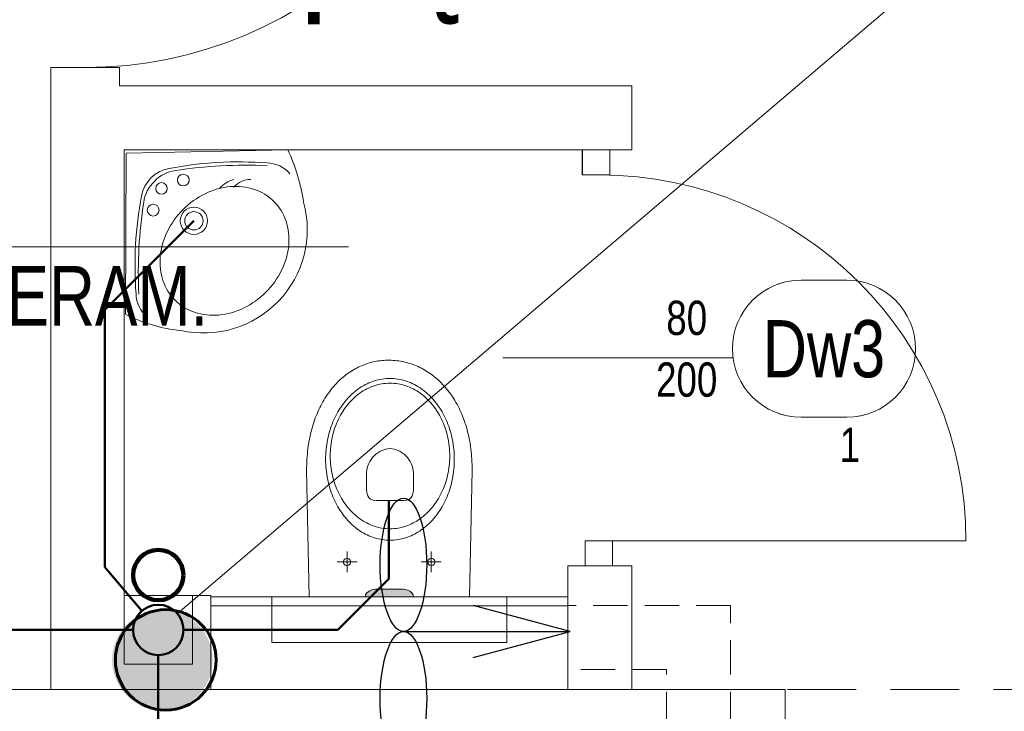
# Model space of a CAD drawing. Header units: millimetres. Extents: x -96593 to 66336, y -23969 to 7139.
# Tile 29 of 256: x -89176 to -88961, y -11416 to -11265. Entities that reach past the tile are written whole.
import ezdxf
from ezdxf.enums import TextEntityAlignment as Align

# ---------------------------------------------------------------- set-up
doc = ezdxf.new("R2010")
doc.units = ezdxf.units.MM
doc.linetypes.add('DASHED', pattern=[0.75, 0.5, -0.25])
for name, color, linetype, lineweight in [('BA_drz', 7, 'Continuous', 18), ('BA_KS_ist.', 34, 'Continuous', 50), ('BA_met', 7, 'Continuous', 18), ('BA_sym', 7, 'Continuous', 18), ('BA_txc', 1, 'Continuous', 18), ('BA_txs', 2, 'Continuous', 18), ('MM_KS_OPISY', 7, 'Continuous', 9), ('mm_went_opis', 7, 'Continuous', 15), ('PG_PODCIĄGI', 1, 'DASHED', 18), ('PG_WIDOKOWE_CIENKIE', 1, 'Continuous', 18), ('PG_WYPOSAŻENIE', 1, 'Continuous', 18), ('PG_ŚCIANY_DZIAŁOWE', 3, 'Continuous', 18)]:
    doc.layers.add(name, color=color, linetype=linetype, lineweight=lineweight)
doc.layers.add('BA_pom', color=6, linetype='Continuous', lineweight=18, plot=False)
doc.styles.add('BIKTS', font='bikromsw.shx', dxfattribs={"width": 0.85})
doc.styles.add('ROMANS', font='bikromsw.shx', dxfattribs={"width": 0.8})
doc.styles.get("Standard").update_dxf_attribs({"font": 'arial.ttf'})

# ---------------------------------------------------------------- blocks, each defined once
blk = doc.blocks.new('dr1h901')
at = {"color": 0}
blk.add_line((-0.5, 0), (-0.5, 1), dxfattribs=at)
blk.add_line((0, 0.3622), (0, -0.2655))
blk.add_arc((-0.5, 0), 1, 0, 90, dxfattribs=at)
blk = doc.blocks.new('A$Cd28b784c')
at = {"lineweight": 18, "transparency": 33554559}
h = blk.add_hatch(color=256, dxfattribs=at)
h.dxf.hatch_style = 1
h.paths.add_polyline_path([(18.54, 22.22), (18.43, 23), (18.14, 23.62), (17.75, 24.08), (17.31, 24.36), (16.9, 24.47), (16.9, 13.87), (17.31, 13.97), (17.75, 14.26), (18.14, 14.72), (18.43, 15.34), (18.54, 16.11)])
at = {"lineweight": 18}
for p, q in [((16.9, 44.83), (6.9, 44.83)), ((6.9, -6.49), (6.9, 44.83)), ((16.9, -6.49), (16.9, 44.83)), ((16.9, -6.49), (6.9, -6.49))]:
    blk.add_line(p, q, dxfattribs=at)
at = {"lineweight": 13}
for p, q in [((44.61, 37.25), (16.9, 36.7)), ((45.21, 37.25), (44.61, 37.25)), ((45.82, 37.23), (45.21, 37.25)), ((46.41, 37.21), (45.82, 37.23)), ((47, 37.18), (46.41, 37.21)), ((47.58, 37.15), (47, 37.18)), ((48.16, 37.1), (47.58, 37.15)), ((48.73, 37.04), (48.16, 37.1)), ((49.3, 36.97), (48.73, 37.04)), ((49.85, 36.9), (49.3, 36.97)), ((50.4, 36.82), (49.85, 36.9)), ((50.95, 36.72), (50.4, 36.82)), ((51.49, 36.62), (50.95, 36.72)), ((52.02, 36.51), (51.49, 36.62)), ((52.54, 36.4), (52.02, 36.51)), ((53.06, 36.27), (52.54, 36.4)), ((53.57, 36.14), (53.06, 36.27)), ((54.07, 36), (53.57, 36.14)), ((54.57, 35.85), (54.07, 36)), ((55.05, 35.69), (54.57, 35.85)), ((55.53, 35.53), (55.05, 35.69)), ((56.01, 35.36), (55.53, 35.53)), ((56.47, 35.18), (56.01, 35.36)), ((56.93, 34.99), (56.47, 35.18)), ((57.38, 34.8), (56.93, 34.99)), ((57.83, 34.6), (57.38, 34.8)), ((58.26, 34.39), (57.83, 34.6)), ((40.69, 32.19), (41.18, 32.33)), ((41.18, 32.33), (41.68, 32.46)), ((41.68, 32.46), (42.18, 32.58)), ((42.18, 32.58), (42.69, 32.69)), ((42.69, 32.69), (43.21, 32.78)), ((43.21, 32.78), (43.73, 32.87)), ((43.73, 32.87), (44.26, 32.94)), ((44.26, 32.94), (44.79, 33)), ((44.79, 33), (45.32, 33.04)), ((45.32, 33.04), (45.87, 33.08)), ((45.87, 33.08), (46.41, 33.1)), ((46.41, 33.1), (46.96, 33.1)), ((46.96, 33.1), (47.51, 33.1)), ((47.51, 33.1), (48.06, 33.08)), ((48.06, 33.08), (48.6, 33.04)), ((48.6, 33.04), (49.13, 33)), ((49.13, 33), (49.67, 32.94)), ((49.67, 32.94), (50.19, 32.87)), ((50.19, 32.87), (50.71, 32.78)), ((50.71, 32.78), (51.23, 32.69)), ((51.23, 32.69), (51.74, 32.58)), ((51.74, 32.58), (52.24, 32.46)), ((52.24, 32.46), (52.74, 32.33)), ((52.74, 32.33), (53.23, 32.19)), ((58.69, 34.17), (58.26, 34.39)), ((59.11, 33.95), (58.69, 34.17)), ((59.52, 33.72), (59.11, 33.95)), ((59.92, 33.49), (59.52, 33.72)), ((60.32, 33.25), (59.92, 33.49)), ((60.71, 33), (60.32, 33.25)), ((61.09, 32.75), (60.71, 33)), ((61.46, 32.49), (61.09, 32.75)), ((61.82, 32.22), (61.46, 32.49)), ((24.51, 30.6), (24.51, 26.24)), ((35.79, 29.93), (36.19, 30.19)), ((36.19, 30.19), (36.6, 30.43)), ((36.6, 30.43), (37.03, 30.67)), ((37.03, 30.67), (37.46, 30.89)), ((37.46, 30.89), (37.89, 31.11)), ((37.89, 31.11), (38.34, 31.31)), ((38.34, 31.31), (38.79, 31.51)), ((38.79, 31.51), (39.26, 31.7)), ((39.24, 30.09), (39.68, 30.31)), ((39.26, 31.7), (39.73, 31.87)), ((39.68, 30.31), (40.12, 30.52)), ((39.73, 31.87), (40.2, 32.03)), ((40.12, 30.52), (40.58, 30.71)), ((40.2, 32.03), (40.69, 32.19)), ((40.58, 30.71), (41.04, 30.9)), ((41.04, 30.9), (41.51, 31.07)), ((41.51, 31.07), (41.99, 31.23)), ((41.99, 31.23), (42.48, 31.37)), ((42.48, 31.37), (42.97, 31.51)), ((42.97, 31.51), (43.48, 31.63)), ((43.48, 31.63), (43.98, 31.74)), ((43.98, 31.74), (44.5, 31.83)), ((44.5, 31.83), (45.02, 31.91)), ((45.02, 31.91), (45.54, 31.98)), ((45.54, 31.98), (46.07, 32.03)), ((46.07, 32.03), (46.61, 32.07)), ((46.61, 32.07), (47.15, 32.09)), ((47.15, 32.09), (47.7, 32.1)), ((47.7, 32.1), (47.7, 32.09)), ((47.7, 32.1), (48.24, 32.09)), ((48.24, 32.09), (48.79, 32.07)), ((48.79, 32.07), (49.32, 32.03)), ((49.32, 32.03), (49.85, 31.98)), ((49.85, 31.98), (50.38, 31.91)), ((50.38, 31.91), (50.9, 31.83)), ((50.9, 31.83), (51.41, 31.74)), ((51.41, 31.74), (51.92, 31.63)), ((51.92, 31.63), (52.42, 31.51)), ((52.42, 31.51), (52.92, 31.37)), ((52.92, 31.37), (53.4, 31.23)), ((53.23, 32.19), (53.72, 32.03)), ((53.4, 31.23), (53.88, 31.07)), ((53.72, 32.03), (54.19, 31.87)), ((53.88, 31.07), (54.36, 30.9)), ((54.19, 31.87), (54.66, 31.7)), ((54.36, 30.9), (54.82, 30.71)), ((54.66, 31.7), (55.13, 31.51)), ((54.82, 30.71), (55.27, 30.52)), ((55.13, 31.51), (55.58, 31.31)), ((55.27, 30.52), (55.72, 30.31)), ((55.58, 31.31), (56.03, 31.11)), ((55.72, 30.31), (56.16, 30.09)), ((56.03, 31.11), (56.47, 30.89)), ((56.47, 30.89), (56.9, 30.67)), ((56.9, 30.67), (57.32, 30.43)), ((57.32, 30.43), (57.73, 30.19)), ((57.73, 30.19), (58.13, 29.93)), ((62.17, 31.95), (61.82, 32.22)), ((62.52, 31.68), (62.17, 31.95)), ((62.85, 31.39), (62.52, 31.68)), ((63.18, 31.11), (62.85, 31.39)), ((63.5, 30.81), (63.18, 31.11)), ((63.81, 30.51), (63.5, 30.81)), ((64.11, 30.21), (63.81, 30.51)), ((64.4, 29.9), (64.11, 30.21)), ((26.77, 28.42), (22.26, 28.42)), ((23.81, 28.83), (23.69, 28.42)), ((23.69, 28.42), (23.81, 28.01)), ((24.1, 29.13), (23.81, 28.83)), ((23.81, 28.01), (24.1, 27.71)), ((24.51, 29.24), (24.1, 29.13)), ((24.93, 29.13), (24.51, 29.24)), ((25.22, 28.83), (24.93, 29.13)), ((24.93, 27.71), (25.22, 28.01)), ((25.33, 28.42), (25.22, 28.83)), ((25.22, 28.01), (25.33, 28.42)), ((33.25, 27.92), (33.58, 28.23)), ((33.58, 28.23), (33.93, 28.53)), ((33.93, 28.53), (34.28, 28.83)), ((34.28, 28.83), (34.64, 29.12)), ((34.64, 29.12), (35.01, 29.4)), ((35.01, 29.4), (35.4, 29.67)), ((35.4, 29.67), (35.79, 29.93)), ((36.1, 27.96), (36.45, 28.27)), ((36.45, 28.27), (36.82, 28.56)), ((36.82, 28.56), (37.2, 28.84)), ((37.2, 28.84), (37.58, 29.11)), ((37.58, 29.11), (37.98, 29.37)), ((37.98, 29.37), (38.39, 29.62)), ((38.39, 29.62), (38.81, 29.86)), ((38.81, 29.86), (39.24, 30.09)), ((56.16, 30.09), (56.59, 29.86)), ((56.59, 29.86), (57, 29.62)), ((57, 29.62), (57.41, 29.37)), ((57.41, 29.37), (57.81, 29.11)), ((57.81, 29.11), (58.2, 28.84)), ((58.13, 29.93), (58.52, 29.67)), ((58.2, 28.84), (58.58, 28.56)), ((58.52, 29.67), (58.91, 29.4)), ((58.58, 28.56), (58.94, 28.27)), ((58.91, 29.4), (59.28, 29.12)), ((58.94, 28.27), (59.3, 27.96)), ((59.28, 29.12), (59.64, 28.83)), ((59.64, 28.83), (59.99, 28.53)), ((59.99, 28.53), (60.34, 28.23)), ((60.34, 28.23), (60.67, 27.92)), ((64.69, 29.58), (64.4, 29.9)), ((64.96, 29.26), (64.69, 29.58)), ((65.23, 28.94), (64.96, 29.26)), ((65.48, 28.61), (65.23, 28.94)), ((65.73, 28.28), (65.48, 28.61)), ((65.96, 27.94), (65.73, 28.28)), ((24.1, 27.71), (24.51, 27.6)), ((24.51, 27.6), (24.93, 27.71)), ((31.27, 25.53), (31.52, 25.89)), ((31.52, 25.89), (31.78, 26.25)), ((31.78, 26.25), (32.05, 26.59)), ((32.05, 26.59), (32.33, 26.93)), ((32.33, 26.93), (32.63, 27.27)), ((32.63, 27.27), (32.93, 27.6)), ((32.93, 27.6), (33.25, 27.92)), ((33.96, 25.62), (34.23, 25.98)), ((34.23, 25.98), (34.51, 26.33)), ((34.51, 26.33), (34.8, 26.67)), ((34.8, 26.67), (35.11, 27.01)), ((35.11, 27.01), (35.42, 27.34)), ((35.42, 27.34), (35.76, 27.66)), ((35.76, 27.66), (36.1, 27.96)), ((59.3, 27.96), (59.64, 27.66)), ((59.64, 27.66), (59.97, 27.34)), ((59.97, 27.34), (60.29, 27.01)), ((60.29, 27.01), (60.6, 26.67)), ((60.6, 26.67), (60.89, 26.33)), ((60.67, 27.92), (60.99, 27.6)), ((60.89, 26.33), (61.17, 25.98)), ((60.99, 27.6), (61.29, 27.27)), ((61.17, 25.98), (61.44, 25.62)), ((61.29, 27.27), (61.59, 26.93)), ((61.59, 26.93), (61.87, 26.59)), ((61.87, 26.59), (62.15, 26.25)), ((62.15, 26.25), (62.4, 25.89)), ((62.4, 25.89), (62.65, 25.53)), ((66.19, 27.6), (65.96, 27.94)), ((66.41, 27.25), (66.19, 27.6)), ((66.62, 26.9), (66.41, 27.25)), ((66.82, 26.54), (66.62, 26.9)), ((67, 26.19), (66.82, 26.54)), ((67.18, 25.82), (67, 26.19)), ((67.35, 25.46), (67.18, 25.82)), ((17.31, 24.36), (16.9, 24.47)), ((17.75, 24.08), (17.31, 24.36)), ((18.14, 23.62), (17.75, 24.08)), ((30.24, 23.63), (30.42, 24.02)), ((30.42, 24.02), (30.61, 24.41)), ((30.61, 24.41), (30.82, 24.79)), ((30.82, 24.79), (31.04, 25.16)), ((31.04, 25.16), (31.27, 25.53)), ((32.66, 23.32), (32.84, 23.72)), ((32.84, 23.72), (33.04, 24.11)), ((33.04, 24.11), (33.25, 24.5)), ((33.25, 24.5), (33.47, 24.88)), ((33.47, 24.88), (33.71, 25.25)), ((33.71, 25.25), (33.96, 25.62)), ((38.61, 23.65), (39, 23.9)), ((39, 23.9), (39.42, 24.05)), ((39.42, 24.05), (39.83, 24.12)), ((39.83, 24.12), (40.19, 24.14)), ((40.19, 24.14), (44.04, 24.15)), ((44.04, 24.15), (44.56, 24.12)), ((44.56, 24.12), (45.07, 24.03)), ((45.07, 24.03), (45.57, 23.88)), ((45.57, 23.88), (46.05, 23.68)), ((46.05, 23.68), (46.51, 23.44)), ((61.44, 25.62), (61.69, 25.25)), ((61.69, 25.25), (61.93, 24.88)), ((61.93, 24.88), (62.15, 24.5)), ((62.15, 24.5), (62.36, 24.11)), ((62.36, 24.11), (62.55, 23.72)), ((62.55, 23.72), (62.73, 23.32)), ((62.65, 25.53), (62.88, 25.16)), ((62.88, 25.16), (63.1, 24.79)), ((63.1, 24.79), (63.31, 24.41)), ((63.31, 24.41), (63.5, 24.02)), ((63.5, 24.02), (63.68, 23.63)), ((67.51, 25.09), (67.35, 25.46)), ((67.66, 24.71), (67.51, 25.09)), ((67.8, 24.34), (67.66, 24.71)), ((67.93, 23.96), (67.8, 24.34)), ((68.04, 23.57), (67.93, 23.96)), ((18.43, 23), (18.14, 23.62)), ((18.54, 22.22), (18.43, 23)), ((18.54, 16.11), (18.54, 22.22)), ((29.47, 21.19), (29.56, 21.61)), ((29.56, 21.61), (29.67, 22.02)), ((29.67, 22.02), (29.79, 22.43)), ((29.79, 22.43), (29.92, 22.84)), ((29.92, 22.84), (30.07, 23.24)), ((30.07, 23.24), (30.24, 23.63)), ((32.01, 21.24), (32.11, 21.66)), ((32.11, 21.66), (32.22, 22.09)), ((32.22, 22.09), (32.35, 22.5)), ((32.35, 22.5), (32.5, 22.91)), ((32.5, 22.91), (32.66, 23.32)), ((37.97, 22.03), (38.05, 22.73)), ((37.97, 19.27), (37.97, 22.03)), ((38.05, 22.73), (38.28, 23.27)), ((38.28, 23.27), (38.61, 23.65)), ((46.51, 23.44), (46.94, 23.16)), ((46.94, 23.16), (47.35, 22.84)), ((47.35, 22.84), (47.73, 22.48)), ((47.73, 22.48), (48.08, 22.1)), ((48.08, 22.1), (48.38, 21.7)), ((48.38, 21.7), (48.65, 21.28)), ((62.73, 23.32), (62.9, 22.91)), ((62.9, 22.91), (63.04, 22.5)), ((63.04, 22.5), (63.18, 22.09)), ((63.18, 22.09), (63.29, 21.66)), ((63.29, 21.66), (63.39, 21.24)), ((63.68, 23.63), (63.85, 23.24)), ((63.85, 23.24), (64, 22.84)), ((64, 22.84), (64.13, 22.43)), ((64.13, 22.43), (64.25, 22.02)), ((64.25, 22.02), (64.36, 21.61)), ((64.36, 21.61), (64.45, 21.19)), ((68.15, 23.19), (68.04, 23.57)), ((68.25, 22.8), (68.15, 23.19)), ((68.33, 22.4), (68.25, 22.8)), ((68.41, 22.01), (68.33, 22.4)), ((68.48, 21.61), (68.41, 22.01)), ((68.53, 21.21), (68.48, 21.61)), ((29.27, 19.48), (29.3, 19.91)), ((29.27, 19.04), (29.27, 19.48)), ((29.3, 19.91), (29.34, 20.34)), ((29.34, 20.34), (29.4, 20.77)), ((29.4, 20.77), (29.47, 21.19)), ((31.78, 19.04), (31.79, 19.49)), ((31.79, 19.49), (31.82, 19.93)), ((31.82, 19.93), (31.86, 20.37)), ((31.86, 20.37), (31.93, 20.81)), ((31.93, 20.81), (32.01, 21.24)), ((48.65, 21.28), (48.88, 20.84)), ((48.88, 20.84), (49.06, 20.4)), ((49.06, 20.4), (49.2, 19.94)), ((49.2, 19.94), (49.28, 19.49)), ((49.28, 19.49), (49.31, 19.04)), ((63.39, 21.24), (63.47, 20.81)), ((63.47, 20.81), (63.53, 20.37)), ((63.53, 20.37), (63.58, 19.93)), ((63.58, 19.93), (63.6, 19.49)), ((63.6, 19.49), (63.61, 19.04)), ((64.45, 21.19), (64.52, 20.77)), ((64.52, 20.77), (64.58, 20.34)), ((64.58, 20.34), (64.62, 19.91)), ((64.62, 19.91), (64.65, 19.48)), ((64.65, 19.48), (64.66, 19.04)), ((68.57, 20.81), (68.53, 21.21)), ((68.61, 20.4), (68.57, 20.81)), ((68.63, 19.99), (68.61, 20.4)), ((68.64, 19.58), (68.63, 19.99)), ((68.64, 19.17), (68.64, 19.58)), ((29.27, 18.6), (29.27, 19.04)), ((29.3, 18.17), (29.27, 18.6)), ((29.34, 17.74), (29.3, 18.17)), ((29.4, 17.31), (29.34, 17.74)), ((29.47, 16.89), (29.4, 17.31)), ((31.79, 18.59), (31.78, 19.04)), ((31.78, 19.04), (31.78, 19.03)), ((31.82, 18.15), (31.79, 18.59)), ((31.86, 17.71), (31.82, 18.15)), ((31.93, 17.27), (31.86, 17.71)), ((32.01, 16.84), (31.93, 17.27)), ((37.97, 16.04), (37.97, 19.27)), ((48.88, 17.24), (48.65, 16.8)), ((49.06, 17.69), (48.88, 17.24)), ((49.2, 18.14), (49.06, 17.69)), ((49.28, 18.59), (49.2, 18.14)), ((49.31, 19.04), (49.28, 18.59)), ((63.47, 17.27), (63.39, 16.84)), ((63.53, 17.71), (63.47, 17.27)), ((63.58, 18.15), (63.53, 17.71)), ((63.6, 18.59), (63.58, 18.15)), ((63.61, 19.04), (63.6, 18.59)), ((63.61, 19.04), (63.61, 19.03)), ((64.52, 17.31), (64.45, 16.89)), ((64.58, 17.74), (64.52, 17.31)), ((64.62, 18.17), (64.58, 17.74)), ((64.65, 18.6), (64.62, 18.17)), ((64.66, 19.04), (64.65, 18.6)), ((64.66, 19.04), (64.66, 19.03)), ((68.48, 17.14), (68.53, 17.54)), ((68.53, 17.54), (68.58, 17.94)), ((68.58, 17.94), (68.61, 18.35)), ((68.61, 18.35), (68.63, 18.76)), ((68.63, 18.76), (68.64, 19.17)), ((18.43, 15.34), (18.14, 14.72)), ((18.54, 16.11), (18.43, 15.34)), ((29.56, 16.47), (29.47, 16.89)), ((29.67, 16.06), (29.56, 16.47)), ((29.79, 15.65), (29.67, 16.06)), ((29.92, 15.24), (29.79, 15.65)), ((30.07, 14.84), (29.92, 15.24)), ((32.11, 16.41), (32.01, 16.84)), ((32.22, 15.99), (32.11, 16.41)), ((32.35, 15.57), (32.22, 15.99)), ((32.5, 15.16), (32.35, 15.57)), ((32.66, 14.76), (32.5, 15.16)), ((38.05, 15.34), (37.97, 16.04)), ((37.97, 16.04), (37.97, 16.04)), ((38.28, 14.8), (38.05, 15.34)), ((47.34, 15.24), (46.93, 14.92)), ((47.72, 15.59), (47.34, 15.24)), ((48.07, 15.97), (47.72, 15.59)), ((48.38, 16.38), (48.07, 15.97)), ((48.65, 16.8), (48.38, 16.38)), ((62.9, 15.16), (62.73, 14.76)), ((63.04, 15.57), (62.9, 15.16)), ((63.18, 15.99), (63.04, 15.57)), ((63.29, 16.41), (63.18, 15.99)), ((63.39, 16.84), (63.29, 16.41)), ((64, 15.24), (63.85, 14.84)), ((64.13, 15.65), (64, 15.24)), ((64.25, 16.06), (64.13, 15.65)), ((64.36, 16.47), (64.25, 16.06)), ((64.45, 16.89), (64.36, 16.47)), ((67.95, 14.77), (68.06, 15.16)), ((68.06, 15.16), (68.17, 15.55)), ((68.17, 15.55), (68.26, 15.94)), ((68.26, 15.94), (68.34, 16.34)), ((68.34, 16.34), (68.42, 16.73)), ((68.42, 16.73), (68.48, 17.14)), ((17.31, 13.97), (16.9, 13.87)), ((17.75, 14.26), (17.31, 13.97)), ((18.14, 14.72), (17.75, 14.26)), ((30.24, 14.44), (30.07, 14.84)), ((30.42, 14.05), (30.24, 14.44)), ((30.61, 13.67), (30.42, 14.05)), ((30.82, 13.29), (30.61, 13.67)), ((31.04, 12.92), (30.82, 13.29)), ((31.27, 12.55), (31.04, 12.92)), ((32.84, 14.36), (32.66, 14.76)), ((33.04, 13.96), (32.84, 14.36)), ((33.25, 13.58), (33.04, 13.96)), ((33.47, 13.2), (33.25, 13.58)), ((33.71, 12.82), (33.47, 13.2)), ((38.61, 14.42), (38.28, 14.8)), ((39, 14.17), (38.61, 14.42)), ((39.41, 14.02), (39, 14.17)), ((39.82, 13.95), (39.41, 14.02)), ((40.17, 13.93), (39.82, 13.95)), ((44.01, 13.93), (40.17, 13.93)), ((44.54, 13.96), (44.01, 13.93)), ((45.05, 14.05), (44.54, 13.96)), ((45.55, 14.2), (45.05, 14.05)), ((46.04, 14.39), (45.55, 14.2)), ((46.5, 14.64), (46.04, 14.39)), ((46.93, 14.92), (46.5, 14.64)), ((61.93, 13.2), (61.69, 12.82)), ((62.15, 13.58), (61.93, 13.2)), ((62.36, 13.96), (62.15, 13.58)), ((62.55, 14.36), (62.36, 13.96)), ((62.73, 14.76), (62.55, 14.36)), ((62.88, 12.92), (62.65, 12.55)), ((63.1, 13.29), (62.88, 12.92)), ((63.31, 13.67), (63.1, 13.29)), ((63.5, 14.05), (63.31, 13.67)), ((63.68, 14.44), (63.5, 14.05)), ((63.85, 14.84), (63.68, 14.44)), ((67.23, 12.89), (67.39, 13.26)), ((67.39, 13.26), (67.55, 13.63)), ((67.55, 13.63), (67.69, 14.01)), ((67.69, 14.01), (67.82, 14.39)), ((67.82, 14.39), (67.95, 14.77)), ((24.51, 10.83), (24.1, 10.72)), ((24.51, 12.19), (24.51, 7.83)), ((24.93, 10.72), (24.51, 10.83)), ((31.52, 12.19), (31.27, 12.55)), ((31.78, 11.83), (31.52, 12.19)), ((32.05, 11.48), (31.78, 11.83)), ((32.33, 11.14), (32.05, 11.48)), ((32.63, 10.81), (32.33, 11.14)), ((32.93, 10.48), (32.63, 10.81)), ((33.96, 12.46), (33.71, 12.82)), ((34.23, 12.1), (33.96, 12.46)), ((34.51, 11.75), (34.23, 12.1)), ((34.8, 11.4), (34.51, 11.75)), ((35.11, 11.07), (34.8, 11.4)), ((35.42, 10.74), (35.11, 11.07)), ((60.29, 11.07), (59.97, 10.74)), ((60.6, 11.4), (60.29, 11.07)), ((60.89, 11.75), (60.6, 11.4)), ((61.17, 12.1), (60.89, 11.75)), ((61.29, 10.81), (60.99, 10.48)), ((61.44, 12.46), (61.17, 12.1)), ((61.59, 11.14), (61.29, 10.81)), ((61.69, 12.82), (61.44, 12.46)), ((61.87, 11.48), (61.59, 11.14)), ((62.15, 11.83), (61.87, 11.48)), ((62.4, 12.19), (62.15, 11.83)), ((62.65, 12.55), (62.4, 12.19)), ((66.05, 10.75), (66.27, 11.09)), ((66.27, 11.09), (66.48, 11.44)), ((66.48, 11.44), (66.68, 11.8)), ((66.68, 11.8), (66.88, 12.16)), ((66.88, 12.16), (67.06, 12.52)), ((67.06, 12.52), (67.23, 12.89)), ((26.77, 10.01), (22.26, 10.01)), ((23.81, 10.42), (23.69, 10.01)), ((23.69, 10.01), (23.81, 9.6)), ((24.1, 10.72), (23.81, 10.42)), ((23.81, 9.6), (24.1, 9.3)), ((24.1, 9.3), (24.51, 9.19)), ((24.51, 9.19), (24.93, 9.3)), ((25.22, 10.42), (24.93, 10.72)), ((24.93, 9.3), (25.22, 9.6)), ((25.33, 10.01), (25.22, 10.42)), ((25.22, 9.6), (25.33, 10.01)), ((33.25, 10.16), (32.93, 10.48)), ((33.58, 9.85), (33.25, 10.16)), ((33.93, 9.54), (33.58, 9.85)), ((34.28, 9.25), (33.93, 9.54)), ((34.64, 8.96), (34.28, 9.25)), ((35.01, 8.68), (34.64, 8.96)), ((35.4, 8.41), (35.01, 8.68)), ((35.76, 10.42), (35.42, 10.74)), ((36.1, 10.11), (35.76, 10.42)), ((36.45, 9.81), (36.1, 10.11)), ((36.82, 9.52), (36.45, 9.81)), ((37.2, 9.24), (36.82, 9.52)), ((37.58, 8.97), (37.2, 9.24)), ((37.98, 8.71), (37.58, 8.97)), ((38.39, 8.46), (37.98, 8.71)), ((57.41, 8.71), (57, 8.46)), ((57.81, 8.97), (57.41, 8.71)), ((58.2, 9.24), (57.81, 8.97)), ((58.58, 9.52), (58.2, 9.24)), ((58.91, 8.68), (58.52, 8.41)), ((58.94, 9.81), (58.58, 9.52)), ((59.28, 8.96), (58.91, 8.68)), ((59.3, 10.11), (58.94, 9.81)), ((59.64, 9.25), (59.28, 8.96)), ((59.64, 10.42), (59.3, 10.11)), ((59.97, 10.74), (59.64, 10.42)), ((59.99, 9.54), (59.64, 9.25)), ((60.34, 9.85), (59.99, 9.54)), ((60.67, 10.16), (60.34, 9.85)), ((60.99, 10.48), (60.67, 10.16)), ((64.26, 8.45), (64.54, 8.76)), ((64.54, 8.76), (64.82, 9.08)), ((64.82, 9.08), (65.08, 9.4)), ((65.08, 9.4), (65.34, 9.73)), ((65.34, 9.73), (65.59, 10.07)), ((65.59, 10.07), (65.82, 10.4)), ((65.82, 10.4), (66.05, 10.75)), ((35.79, 8.14), (35.4, 8.41)), ((36.19, 7.89), (35.79, 8.14)), ((36.6, 7.65), (36.19, 7.89)), ((37.03, 7.41), (36.6, 7.65)), ((37.46, 7.19), (37.03, 7.41)), ((37.89, 6.97), (37.46, 7.19)), ((38.34, 6.76), (37.89, 6.97)), ((38.79, 6.57), (38.34, 6.76)), ((38.81, 8.21), (38.39, 8.46)), ((39.26, 6.38), (38.79, 6.57)), ((39.24, 7.99), (38.81, 8.21)), ((39.68, 7.77), (39.24, 7.99)), ((40.12, 7.56), (39.68, 7.77)), ((40.58, 7.36), (40.12, 7.56)), ((41.04, 7.18), (40.58, 7.36)), ((41.51, 7.01), (41.04, 7.18)), ((41.99, 6.85), (41.51, 7.01)), ((42.48, 6.7), (41.99, 6.85)), ((42.97, 6.57), (42.48, 6.7)), ((43.48, 6.45), (42.97, 6.57)), ((52.42, 6.57), (51.92, 6.45)), ((52.92, 6.7), (52.42, 6.57)), ((53.4, 6.85), (52.92, 6.7)), ((53.88, 7.01), (53.4, 6.85)), ((54.36, 7.18), (53.88, 7.01)), ((54.82, 7.36), (54.36, 7.18)), ((55.13, 6.57), (54.66, 6.38)), ((55.27, 7.56), (54.82, 7.36)), ((55.58, 6.76), (55.13, 6.57)), ((55.72, 7.77), (55.27, 7.56)), ((56.03, 6.97), (55.58, 6.76)), ((56.16, 7.99), (55.72, 7.77)), ((56.47, 7.19), (56.03, 6.97)), ((56.59, 8.21), (56.16, 7.99)), ((56.9, 7.41), (56.47, 7.19)), ((57, 8.46), (56.59, 8.21)), ((57.32, 7.65), (56.9, 7.41)), ((57.73, 7.89), (57.32, 7.65)), ((58.13, 8.14), (57.73, 7.89)), ((58.52, 8.41), (58.13, 8.14)), ((62.04, 6.39), (62.38, 6.67)), ((62.38, 6.67), (62.71, 6.95)), ((62.71, 6.95), (63.04, 7.24)), ((63.04, 7.24), (63.36, 7.53)), ((63.36, 7.53), (63.67, 7.83)), ((63.67, 7.83), (63.97, 8.14)), ((63.97, 8.14), (64.26, 8.45)), ((39.73, 6.21), (39.26, 6.38)), ((40.2, 6.04), (39.73, 6.21)), ((40.69, 5.89), (40.2, 6.04)), ((41.18, 5.75), (40.69, 5.89)), ((41.68, 5.62), (41.18, 5.75)), ((42.18, 5.5), (41.68, 5.62)), ((42.69, 5.39), (42.18, 5.5)), ((43.21, 5.29), (42.69, 5.39)), ((43.73, 5.21), (43.21, 5.29)), ((43.98, 6.34), (43.48, 6.45)), ((44.26, 5.14), (43.73, 5.21)), ((44.5, 6.25), (43.98, 6.34)), ((44.79, 5.08), (44.26, 5.14)), ((45.02, 6.17), (44.5, 6.25)), ((45.32, 5.03), (44.79, 5.08)), ((45.54, 6.1), (45.02, 6.17)), ((45.87, 5), (45.32, 5.03)), ((46.07, 6.05), (45.54, 6.1)), ((46.41, 4.98), (45.87, 5)), ((46.61, 6.01), (46.07, 6.05)), ((46.96, 4.98), (46.41, 4.98)), ((47.15, 5.99), (46.61, 6.01)), ((47.51, 4.98), (46.96, 4.98)), ((46.96, 4.98), (46.96, 4.97)), ((47.7, 5.98), (47.15, 5.99)), ((48.06, 5), (47.51, 4.98)), ((48.24, 5.99), (47.7, 5.98)), ((47.7, 5.98), (47.7, 5.97)), ((48.6, 5.03), (48.06, 5)), ((48.79, 6.01), (48.24, 5.99)), ((49.13, 5.08), (48.6, 5.03)), ((49.32, 6.05), (48.79, 6.01)), ((49.67, 5.14), (49.13, 5.08)), ((49.85, 6.1), (49.32, 6.05)), ((50.19, 5.21), (49.67, 5.14)), ((50.38, 6.17), (49.85, 6.1)), ((50.71, 5.29), (50.19, 5.21)), ((50.9, 6.25), (50.38, 6.17)), ((51.23, 5.39), (50.71, 5.29)), ((51.41, 6.34), (50.9, 6.25)), ((51.74, 5.5), (51.23, 5.39)), ((51.92, 6.45), (51.41, 6.34)), ((52.24, 5.62), (51.74, 5.5)), ((52.74, 5.75), (52.24, 5.62)), ((53.23, 5.89), (52.74, 5.75)), ((53.72, 6.04), (53.23, 5.89)), ((54.19, 6.21), (53.72, 6.04)), ((54.66, 6.38), (54.19, 6.21)), ((58.58, 4.17), (58.99, 4.39)), ((58.99, 4.39), (59.4, 4.62)), ((59.4, 4.62), (59.8, 4.85)), ((59.8, 4.85), (60.2, 5.09)), ((60.2, 5.09), (60.58, 5.34)), ((60.58, 5.34), (60.96, 5.59)), ((60.96, 5.59), (61.32, 5.85)), ((61.32, 5.85), (61.68, 6.12)), ((61.68, 6.12), (62.04, 6.39)), ((52.99, 2.07), (53.5, 2.2)), ((53.5, 2.2), (54, 2.35)), ((54, 2.35), (54.49, 2.49)), ((54.49, 2.49), (54.97, 2.65)), ((54.97, 2.65), (55.45, 2.81)), ((55.45, 2.81), (55.92, 2.99)), ((55.92, 2.99), (56.38, 3.17)), ((56.38, 3.17), (56.84, 3.35)), ((56.84, 3.35), (57.28, 3.55)), ((57.28, 3.55), (57.72, 3.75)), ((57.72, 3.75), (58.15, 3.95)), ((58.15, 3.95), (58.58, 4.17)), ((16.89, 1.65), (44.61, 1.1)), ((44.61, 1.1), (45.21, 1.1)), ((45.21, 1.1), (45.81, 1.11)), ((45.81, 1.11), (46.4, 1.13)), ((46.4, 1.13), (46.99, 1.16)), ((46.99, 1.16), (47.56, 1.2)), ((47.56, 1.2), (48.14, 1.25)), ((48.14, 1.25), (48.7, 1.3)), ((48.7, 1.3), (49.26, 1.37)), ((49.26, 1.37), (49.82, 1.44)), ((49.82, 1.44), (50.36, 1.53)), ((50.36, 1.53), (50.9, 1.62)), ((50.9, 1.62), (51.44, 1.72)), ((51.44, 1.72), (51.96, 1.83)), ((51.96, 1.83), (52.48, 1.95)), ((52.48, 1.95), (52.99, 2.07))]:
    blk.add_line(p, q, dxfattribs=at)
blk = doc.blocks.new('A$C0BF52A99')
for p, q in [((0, 0), (-0.0168, 0.8399)), ((0.3246, 0.8186), (0.3111, 0.8118)), ((0.3386, 0.8246), (0.3246, 0.8186)), ((0.353, 0.8299), (0.3386, 0.8246)), ((0.3677, 0.8345), (0.353, 0.8299)), ((0.3828, 0.8382), (0.3677, 0.8345)), ((0.3982, 0.8412), (0.3828, 0.8382)), ((0.4138, 0.8433), (0.3982, 0.8412)), ((0.4297, 0.8447), (0.4138, 0.8433)), ((0.4458, 0.8453), (0.4297, 0.8447)), ((0.462, 0.845), (0.4458, 0.8453)), ((0.4783, 0.844), (0.462, 0.845)), ((0.4947, 0.8421), (0.4783, 0.844)), ((0.5112, 0.8395), (0.4947, 0.8421)), ((0.5276, 0.836), (0.5112, 0.8395)), ((0.5439, 0.8318), (0.5276, 0.836)), ((0.5602, 0.8268), (0.5439, 0.8318)), ((0.5764, 0.821), (0.5602, 0.8268)), ((0.5924, 0.8145), (0.5764, 0.821)), ((0.2512, 0.7672), (0.241, 0.7564)), ((0.2621, 0.7775), (0.2512, 0.7672)), ((0.2735, 0.7871), (0.2621, 0.7775)), ((0.2855, 0.796), (0.2735, 0.7871)), ((0.2981, 0.8042), (0.2855, 0.796)), ((0.3111, 0.8118), (0.2981, 0.8042)), ((0.6082, 0.8073), (0.5924, 0.8145)), ((0.6237, 0.7993), (0.6082, 0.8073)), ((0.639, 0.7907), (0.6237, 0.7993)), ((0.654, 0.7813), (0.639, 0.7907)), ((0.6686, 0.7714), (0.654, 0.7813)), ((0.6828, 0.7607), (0.6686, 0.7714)), ((0.2142, 0.7204), (0.2067, 0.7073)), ((0.2225, 0.7329), (0.2142, 0.7204)), ((0.2314, 0.7449), (0.2225, 0.7329)), ((0.241, 0.7564), (0.2314, 0.7449)), ((0.6966, 0.7495), (0.6828, 0.7607)), ((0.7099, 0.7377), (0.6966, 0.7495)), ((0.7228, 0.7254), (0.7099, 0.7377)), ((0.7351, 0.7125), (0.7228, 0.7254)), ((0.1885, 0.6655), (0.184, 0.6507)), ((0.1938, 0.6799), (0.1885, 0.6655)), ((0.1999, 0.6938), (0.1938, 0.6799)), ((0.2067, 0.7073), (0.1999, 0.6938)), ((0.7469, 0.6992), (0.7351, 0.7125)), ((0.7581, 0.6854), (0.7469, 0.6992)), ((0.7687, 0.6712), (0.7581, 0.6854)), ((0.7787, 0.6566), (0.7687, 0.6712)), ((0.1773, 0.6203), (0.1751, 0.6046)), ((0.1803, 0.6357), (0.1773, 0.6203)), ((0.184, 0.6507), (0.1803, 0.6357)), ((0.788, 0.6416), (0.7787, 0.6566)), ((0.7967, 0.6264), (0.788, 0.6416)), ((0.8046, 0.6108), (0.7967, 0.6264)), ((0.1738, 0.5887), (0.1732, 0.5727)), ((0.1732, 0.5727), (0.1734, 0.5565)), ((0.1751, 0.6046), (0.1738, 0.5887)), ((0.8119, 0.595), (0.8046, 0.6108)), ((0.8184, 0.579), (0.8119, 0.595)), ((0.8242, 0.5629), (0.8184, 0.579)), ((0.8292, 0.5466), (0.8242, 0.5629)), ((0.1734, 0.5565), (0.1745, 0.5401)), ((0.1745, 0.5401), (0.1763, 0.5237)), ((0.1763, 0.5237), (0.179, 0.5073)), ((0.8334, 0.5302), (0.8292, 0.5466)), ((0.8368, 0.5138), (0.8334, 0.5302)), ((0.8395, 0.4974), (0.8368, 0.5138)), ((0.179, 0.5073), (0.1824, 0.4909)), ((0.1824, 0.4909), (0.1867, 0.4745)), ((0.1867, 0.4745), (0.1917, 0.4582)), ((0.8413, 0.481), (0.8395, 0.4974)), ((0.8424, 0.4646), (0.8413, 0.481)), ((0.8426, 0.4484), (0.8424, 0.4646)), ((0.1917, 0.4582), (0.1974, 0.4421)), ((0.1974, 0.4421), (0.2039, 0.4261)), ((0.2039, 0.4261), (0.2112, 0.4103)), ((0.2112, 0.4103), (0.2191, 0.3947)), ((0.8385, 0.4008), (0.8407, 0.4165)), ((0.8407, 0.4165), (0.8421, 0.4324)), ((0.8421, 0.4324), (0.8426, 0.4484)), ((0.2191, 0.3947), (0.2278, 0.3795)), ((0.2278, 0.3795), (0.2371, 0.3645)), ((0.2371, 0.3645), (0.2471, 0.3499)), ((0.8273, 0.3556), (0.8318, 0.3704)), ((0.8318, 0.3704), (0.8356, 0.3855)), ((0.8356, 0.3855), (0.8385, 0.4008)), ((0.2471, 0.3499), (0.2577, 0.3357)), ((0.2577, 0.3357), (0.2689, 0.3219)), ((0.2689, 0.3219), (0.2807, 0.3086)), ((0.2807, 0.3086), (0.2931, 0.2957)), ((0.8016, 0.3007), (0.8091, 0.3138)), ((0.8091, 0.3138), (0.8159, 0.3273)), ((0.8159, 0.3273), (0.822, 0.3412)), ((0.822, 0.3412), (0.8273, 0.3556)), ((0.2931, 0.2957), (0.3059, 0.2834)), ((0.3059, 0.2834), (0.3193, 0.2716)), ((0.3193, 0.2716), (0.3331, 0.2604)), ((0.3331, 0.2604), (0.3473, 0.2498)), ((0.7646, 0.2539), (0.7748, 0.2647)), ((0.7748, 0.2647), (0.7844, 0.2762)), ((0.7844, 0.2762), (0.7934, 0.2882)), ((0.7934, 0.2882), (0.8016, 0.3007)), ((0.3473, 0.2498), (0.3619, 0.2398)), ((0.3619, 0.2398), (0.3768, 0.2304)), ((0.3768, 0.2304), (0.3921, 0.2218)), ((0.3921, 0.2218), (0.4077, 0.2138)), ((0.4077, 0.2138), (0.4234, 0.2066)), ((0.4234, 0.2066), (0.4394, 0.2001)), ((0.6912, 0.2025), (0.7047, 0.2093)), ((0.7047, 0.2093), (0.7178, 0.2169)), ((0.7178, 0.2169), (0.7303, 0.2251)), ((0.7303, 0.2251), (0.7423, 0.234)), ((0.7423, 0.234), (0.7538, 0.2436)), ((0.7538, 0.2436), (0.7646, 0.2539)), ((0.4394, 0.2001), (0.4556, 0.1943)), ((0.4556, 0.1943), (0.4719, 0.1893)), ((0.4719, 0.1893), (0.4883, 0.1851)), ((0.4883, 0.1851), (0.5047, 0.1816)), ((0.5047, 0.1816), (0.5211, 0.179)), ((0.5211, 0.179), (0.5375, 0.1771)), ((0.5375, 0.1771), (0.5538, 0.1761)), ((0.5538, 0.1761), (0.57, 0.1758)), ((0.57, 0.1758), (0.5861, 0.1764)), ((0.5861, 0.1764), (0.602, 0.1778)), ((0.602, 0.1778), (0.6176, 0.1799)), ((0.6176, 0.1799), (0.633, 0.1829)), ((0.633, 0.1829), (0.6481, 0.1866)), ((0.6481, 0.1866), (0.6628, 0.1912)), ((0.6628, 0.1912), (0.6772, 0.1965)), ((0.6772, 0.1965), (0.6912, 0.2025)), ((0.8364, -0.004), (0, 0))]:
    blk.add_line(p, q)
for centre, radius in [((0.3519, 0.3519), 0.0707), ((0.352, 0.3517), 0.0477), ((0.1405, 0.2966), 0.0306), ((0.352, 0.3517), 0.000196), ((0.1838, 0.1837), 0.03), ((0.2966, 0.1405), 0.0306)]:
    blk.add_circle(centre, radius)
for centre, radius, start, end in [((0.4144, -0.1059), 1.0394, 98.773, 114.5042), ((0.3973, 0.4026), 0.5377, 347.2143, 105.254), ((0.2125, 0.7282), 0.161, 130.605, 178.8113), ((1.9755, 0.5838), 1.9296, 175.6107, 190.7932), ((2.4012, 0.6169), 2.3381, 177.1704, 188.8836), ((0.2667, 0.6521), 0.1302, 181.8157, 226.2147), ((0.2862, 0.601), 0.1552, 195.4039, 228.9081), ((0.2694, 0.2787), 0.1797, 187.3205, 227.0924), ((0.1516, 0.3555), 0.7734, 332.3017, 354.6638), ((0.2541, 0.2541), 0.177, 190.2986, 259.7014), ((0.2787, 0.2694), 0.1797, 222.9076, 262.6795), ((0.7282, 0.2125), 0.161, 271.1887, 319.395), ((0.5838, 1.9755), 1.9296, 259.2068, 274.3893), ((0.6169, 2.4012), 2.3381, 261.1164, 272.8296)]:
    blk.add_arc(centre, radius, start, end)
blk = doc.blocks.new('bikmet')
blk.add_line((0, 1.65), (0, -1.65))
at = {"style": 'ROMANS', "width": 0.8}
blk.add_attdef('NRPOM', text='', height=1, dxfattribs=at).set_placement((-0.333, 0.333), align=Align.RIGHT)
blk.add_attdef('NWAPOM', (0.25, 0.333), '', height=1, dxfattribs=at)
blk.add_attdef('PODLOGA', text='', height=1.042, dxfattribs=at).set_placement((0.25, -0.333), align=Align.TOP_LEFT)
blk = doc.blocks.new('jamb')
blk.add_lwpolyline([(-0.5, -0.5), (-0.5, 0.5), (0.5, 0.5), (0.5, -0.5)], close=True)
blk = doc.blocks.new('symdrz')
blk.add_lwpolyline([(-10, -30, -1), (-10, 30), (10, 30, -1), (10, -30)], format="xyb", close=True)
at = {"style": 'BIKTS', "width": 0.8}
blk.add_attdef('SZERDRZ', text='', height=25, dxfattribs=at).set_placement((77.15, 8.8), align=Align.CENTER)
blk.add_attdef('SYMDRZ', text='', height=25, dxfattribs=at).set_placement((0, 0), align=Align.MIDDLE)
blk.add_attdef('WYSDRZ', text='', height=25, dxfattribs=at).set_placement((77.15, -9.49), align=Align.TOP_CENTER)
blk = doc.blocks.new('A$C6458b610')
at = {"layer": 'mm_went_opis', "color": 40, "lineweight": 30, "true_color": 0xf8d731}
for points in [[(34.89, 20.29), (29.19, 41.54), (23.49, 20.29)], [(29.19, 5.09), (29.19, 41.54)]]:
    blk.add_lwpolyline(points, dxfattribs=at)
for centre in [(14.59, 5.09), (43.78, 5.09)]:
    blk.add_ellipse(centre, major_axis=(-14.59, 0), ratio=0.348878, dxfattribs=at)
blk = doc.blocks.new('A$C5DA075D8')
at = {"layer": 'BA_met', "color": 252}
blk.add_lwpolyline([(1908.75, 914.51), (2082.9, 914.51)], dxfattribs=at)
at = {"layer": 'mm_went_opis', "color": 252, "linetype": 'DASHED', "lineweight": 15, "ltscale": 15}
for p, q in [((2166.41, 836.1), (2130.84, 836.1)), ((2166.41, 798.5), (2166.41, 836.1)), ((2152.41, 822.1), (2130.84, 822.1)), ((2152.41, 798.5), (2152.41, 822.1))]:
    blk.add_line(p, q, dxfattribs=at)
at = {"layer": 'PG_PODCIĄGI', "color": 252, "ltscale": 30}
blk.add_line((2261.34, 817.76), (2178.34, 817.76), dxfattribs=at)
at = {"layer": 'PG_WYPOSAŻENIE', "color": 252, "lineweight": 18}
for points in [[(2130.84, 838.01), (2052.84, 838.01)], [(2130.84, 836.01), (2052.84, 836.01)]]:
    blk.add_lwpolyline(points, dxfattribs=at)
at = {"layer": 'PG_ŚCIANY_DZIAŁOWE', "color": 252}
for points in [[(2017.84, 953.76), (2032.84, 953.76), (2032.84, 949.76), (2144.84, 949.76), (2144.84, 935.76), (2130.84, 935.76), (2033.84, 935.76), (2033.84, 838.26), (2052.84, 838.26), (2052.84, 817.76), (2017.84, 817.76), (2017.84, 953.76)], [(1871.84, 772.76), (1871.84, 817.76), (2178.34, 817.76), (2178.34, 765.26), (2164.34, 765.26), (2164.34, 773.76), (2092.34, 773.76), (2092.34, 800.76), (1901.34, 800.76), (1901.34, 772.76), (1873.84, 772.76)]]:
    blk.add_lwpolyline(points, dxfattribs=at)
blk.add_lwpolyline([(2130.84, 844.76), (2144.84, 844.76), (2144.84, 817.76), (2130.84, 817.76)], close=True, dxfattribs=at)
at = {"color": 252, "rotation": 270}
blk.add_blockref('A$C6458b610', (2089.83, 859.6), dxfattribs=at)
at = {"layer": 'BA_drz', "color": 252, "rotation": 270}
for name, p, xscale, yscale, zscale in [('dr1h901', (2025.34, 998.76), 90, 90, -90), ('jamb', (2137.01, 933.01), -5.5, 5.999999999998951, 5.5), ('dr1h901', (2137.84, 890.26), -80, 79.99999999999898, -80), ('jamb', (2137.6, 847.51), -5.5, 5.999999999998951, 5.5)]:
    blk.add_blockref(name, p, dxfattribs=dict(at, xscale=xscale, yscale=yscale, zscale=zscale))
at = {"layer": 'BA_met', "color": 252}
ref = blk.add_blockref('bikmet', (1943.1, 914.51), dxfattribs=dict(at, xscale=12.5, yscale=12.5, zscale=12.5))
ref.add_attrib('NRPOM', ' 2.21', dxfattribs={"layer": '0', "height": 12.5, "style": 'ROMANS', "width": 0.8}).set_placement((1938.93, 918.68), align=Align.RIGHT)
ref.add_attrib('NWAPOM', 'WC', (1946.22, 918.68), dxfattribs={"layer": '0', "height": 12.5, "style": 'ROMANS', "width": 0.8})
ref.add_attrib('RAREA', '####', dxfattribs={"layer": '0', "height": 13.021, "style": 'ROMANS', "width": 0.8}).set_placement((1938.93, 910.35), align=Align.TOP_RIGHT)
ref.add_attrib('PODLOGA', 'PŁYTKI CERAM.', dxfattribs={"layer": '0', "height": 13.0208, "style": 'ROMANS', "width": 0.8}).set_placement((1946.22, 910.35), align=Align.TOP_LEFT)
at = {"layer": 'BA_sym', "color": 252}
ref = blk.add_blockref('symdrz', (2186.82, 892.26), dxfattribs=dict(at, xscale=0.5000000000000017, yscale=0.5000000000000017, zscale=0.5000000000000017, rotation=4.729105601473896e-06))
ref.add_attrib('Symdrz', 'Dw3', dxfattribs={"height": 12.5, "rotation": 0, "style": 'BIKTS', "width": 0.8}).set_placement((2186.82, 892.26), align=Align.MIDDLE_CENTER)
ref.add_attrib('Szerdrz', '80', dxfattribs={"layer": 'BA_txc', "height": 7.5, "rotation": 0, "style": 'BIKTS', "width": 0.8}).set_placement((2156.82, 899.01), align=Align.MIDDLE_CENTER)
ref.add_attrib('Wysdrz', '200', dxfattribs={"layer": 'BA_txc', "height": 7.5, "rotation": 0, "style": 'BIKTS', "width": 0.8}).set_placement((2156.82, 885.51), align=Align.MIDDLE_CENTER)
ref.add_attrib('Sztuk', '1', (2190.25, 867.51), dxfattribs={"layer": 'BA_pom', "height": 7.5, "rotation": 0, "style": 'BIKTS', "width": 0.8})
at = {"layer": 'PG_WIDOKOWE_CIENKIE', "color": 252, "xscale": 42.0964889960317, "yscale": 42.0964889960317, "zscale": 42.0964889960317, "rotation": 270}
blk.add_blockref('A$C0BF52A99', (2034.31, 935.05), dxfattribs=at)
at = {"layer": 'PG_WIDOKOWE_CIENKIE', "color": 252, "lineweight": 30, "rotation": 89.99999999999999}
blk.add_blockref('A$Cd28b784c', (2111.01, 821.11), dxfattribs=at)
at = {"layer": 'BA_txs', "color": 252, "insert": (2218.91, 263.47), "char_height": 12.5, "width": 265.5977, "attachment_point": 7, "rotation": 90, "style": 'BIKTS'}
blk.add_mtext('\\pi58.92981;LISTWA ODBOJOWA\\P\\pi95.61136; ŚCIENNA', dxfattribs=at)
blk = doc.blocks.new('A$C6e2b8caa')
at = {"layer": 'BA_KS_ist.', "color": 51, "linetype": 'Continuous', "lineweight": 140, "ltscale": 25, "true_color": 0xf7f281}
blk.add_circle((1094, -1150), 5.5, dxfattribs=at)

msp = doc.modelspace()

# ---------------------------------------------------------------- hatches: boundary and pattern name
at = {"layer": 'mm_went_opis', "lineweight": 60}
h = msp.add_hatch(color=4, dxfattribs=at)
h.dxf.hatch_style = 1
h.paths.add_polyline_path([(-89155.55, -11404.91, 0.00845), (-89155.54, -11405.28), (-89133.55, -11405.28, 0.00845), (-89133.55, -11404.91, 1)])
h.paths.add_polyline_path([(-89133.55, -11405.28), (-89155.54, -11405.28, 0.966758)])

# ---------------------------------------------------------------- linework, layer by layer
at = {"layer": 'BA_KS_ist.', "color": 30, "linetype": 'Continuous', "ltscale": 25}
for p, q in [((-89137.67, -11308.85), (-89157.14, -11328.32)), ((-89157.14, -11384.6), (-89157.14, -11328.32)), ((-89095.05, -11370), (-89095.05, -11387.17)), ((-89149.02, -11394.13), (-89157.14, -11384.6)), ((-89095.05, -11387.17), (-89106.2, -11398.32)), ((-89150.95, -11398.32), (-89264.32, -11398.32)), ((-89139.95, -11398.32), (-89106.2, -11398.32))]:
    msp.add_line(p, q, dxfattribs=at)
at = {"layer": 'BA_KS_ist.', "linetype": 'DASHED', "ltscale": 50}
msp.add_line((-89145.45, -11403.82), (-89145.45, -11447.01), dxfattribs=at)
at = {"layer": 'BA_KS_ist.', "linetype": 'Continuous', "lineweight": 15, "ltscale": 25}
msp.add_lwpolyline([(-89152.95, -11390.82), (-89137.95, -11390.82), (-89137.95, -11405.82), (-89152.95, -11405.82)], close=True, dxfattribs=at)
at = {"layer": 'BA_KS_ist.', "linetype": 'Continuous', "ltscale": 25}
msp.add_circle((-89145.45, -11398.32), 5.5, dxfattribs=at)
at = {"layer": 'BA_met', "color": 252}
msp.add_lwpolyline([(-89278.05, -11314.56), (-89103.89, -11314.56)], dxfattribs=at)
at = {"layer": 'MM_KS_OPISY'}
msp.add_line((-88852.81, -11148.98), (-89141.26, -11394.75), dxfattribs=at)
at = {"layer": 'mm_went_opis', "color": 4, "lineweight": 60}
msp.add_circle((-89143.83, -11404.88), 11, dxfattribs=at)

# ---------------------------------------------------------------- block references
at = {"layer": 'BA_drz', "color": 252, "rotation": 270}
for name, p, xscale, yscale, zscale in [('dr1h901', (-89161.45, -11230.32), 90, 90, -90), ('jamb', (-89049.79, -11296.07), -5.5, 5.999999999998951, 5.5), ('dr1h901', (-89048.95, -11338.82), -80, 79.99999999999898, -80), ('jamb', (-89049.19, -11381.57), -5.5, 5.999999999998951, 5.5)]:
    msp.add_blockref(name, p, dxfattribs=dict(at, xscale=xscale, yscale=yscale, zscale=zscale))
at = {"layer": 'BA_met', "color": 252}
ref = msp.add_blockref('bikmet', (-89243.7, -11314.56), dxfattribs=dict(at, xscale=12.5, yscale=12.5, zscale=12.5))
ref.add_attrib('NRPOM', ' 2.21', dxfattribs={"layer": '0', "height": 12.5, "style": 'ROMANS', "width": 0.8}).set_placement((-89247.86, -11310.4), align=Align.RIGHT)
ref.add_attrib('NWAPOM', 'WC', (-89240.57, -11310.4), dxfattribs={"layer": '0', "height": 12.5, "style": 'ROMANS', "width": 0.8})
ref.add_attrib('RAREA', '####', dxfattribs={"layer": '0', "height": 13.021, "style": 'ROMANS', "width": 0.8}).set_placement((-89247.86, -11318.73), align=Align.TOP_RIGHT)
ref.add_attrib('PODLOGA', 'PŁYTKI CERAM.', dxfattribs={"layer": '0', "height": 13.0208, "style": 'ROMANS', "width": 0.8}).set_placement((-89240.57, -11318.73), align=Align.TOP_LEFT)
at = {"layer": 'BA_sym', "color": 252}
ref = msp.add_blockref('symdrz', (-88999.98, -11336.82), dxfattribs=dict(at, xscale=0.5000000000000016, yscale=0.5000000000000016, zscale=0.5000000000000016, rotation=4.729105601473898e-06))
ref.add_attrib('Symdrz', 'Dw3', dxfattribs={"height": 12.5, "rotation": 0, "style": 'BIKTS', "width": 0.8}).set_placement((-88999.98, -11336.82), align=Align.MIDDLE_CENTER)
ref.add_attrib('Szerdrz', '80', dxfattribs={"layer": 'BA_txc', "height": 7.5, "rotation": 0, "style": 'BIKTS', "width": 0.8}).set_placement((-89029.98, -11330.07), align=Align.MIDDLE_CENTER)
ref.add_attrib('Wysdrz', '200', dxfattribs={"layer": 'BA_txc', "height": 7.5, "rotation": 0, "style": 'BIKTS', "width": 0.8}).set_placement((-89029.98, -11343.57), align=Align.MIDDLE_CENTER)
ref.add_attrib('Sztuk', '1', (-88996.55, -11361.57), dxfattribs={"layer": 'BA_pom', "height": 7.5, "rotation": 0, "style": 'BIKTS', "width": 0.8})
at = {"layer": 'mm_went_opis', "color": 2, "lineweight": 60}
msp.add_blockref('A$C5DA075D8', (-91186.79, -12229.08), dxfattribs=at)
at = {"layer": 'mm_went_opis', "lineweight": 60}
msp.add_blockref('A$C6e2b8caa', (-90239.45, -10236.32), dxfattribs=at)

# ---------------------------------------------------------------- texts
at = {"layer": 'BA_txs', "color": 252, "insert": (-88967.89, -11965.6), "char_height": 12.5, "width": 265.5977, "attachment_point": 7, "rotation": 90, "style": 'BIKTS'}
msp.add_mtext('\\pi58.92981;LISTWA ODBOJOWA\\P\\pi95.61136; ŚCIENNA', dxfattribs=at)
at = {"layer": 'MM_KS_OPISY', "insert": (-89178.35, -11233.36), "char_height": 25, "attachment_point": 1}
msp.add_mtext_dynamic_manual_height_columns('{\\fArial Narrow|b0|i0|c238|p34;na 2 piętro}', width=200.9859, gutter_width=1, heights=[0], dxfattribs=at)

doc.saveas('drawing.dxf')
